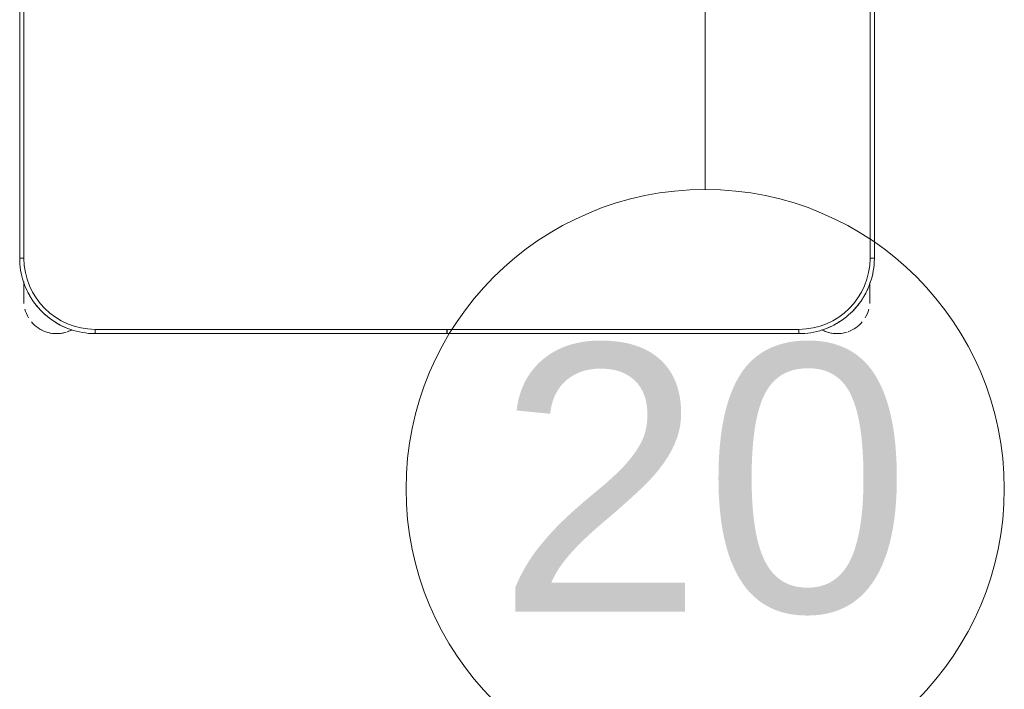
# Model space of a CAD drawing. Header units: metres. Extents: x 3 to 42.2, y -72.9 to -48.7.
# Tile 123 of 189: x 37.373 to 38.064, y -55.281 to -54.811. Entities that reach past the tile are written whole.
import ezdxf

# ---------------------------------------------------------------- set-up
doc = ezdxf.new("R2010")
doc.units = ezdxf.units.M
doc.layers.add('I-FURN', color=7, linetype='Continuous', lineweight=18)
doc.layers.add('M-MNTG-IDEN', color=1, linetype='Continuous', lineweight=9, true_color=0xff0000)
doc.styles.add('Arial_1', font='arial.ttf', dxfattribs={"height": 0.1875})

# ---------------------------------------------------------------- blocks, each defined once
blk = doc.blocks.new('ConjuntoParaAlunoTamanho6 - CJA06_ConjuntoParaAlunoTamanho6-V14-1PAV')
at = {"layer": 'I-FURN', "color": 253, "true_color": 0xaaaaaa}
for p, q in [((-0.3, 0.01197), (-0.3, -0.33203)), ((-0.3, 0.01197), (-0.3, -0.33203)), ((0.3, -0.33203), (0.3, 0.01197)), ((0.3, -0.33203), (0.3, 0.01197)), ((-0.3, -0.33203), (-0.297, -0.33203)), ((0.3, -0.33203), (0.297, -0.33203)), ((-0.29713, -0.34835), (-0.29713, -0.35394)), ((-0.29713, -0.34868), (-0.29713, -0.36203)), ((0.29687, -0.35394), (0.29687, -0.3492)), ((0.29687, -0.36203), (0.29687, -0.34961)), ((-0.29713, -0.35705), (-0.29713, -0.36203)), ((0.29687, -0.36203), (0.29687, -0.35705)), ((-0.247, -0.38503), (-0.247, -0.38203)), ((-0.247, -0.38503), (-0.00005, -0.38503)), ((-0.247, -0.38503), (-0.00005, -0.38503)), ((-0.00005, -0.38203), (-0.00005, -0.38503)), ((0.00005, -0.38503), (0.00005, -0.38203)), ((0.00005, -0.38503), (0.247, -0.38503)), ((0.00005, -0.38503), (0.247, -0.38503)), ((0.247, -0.38503), (0.247, -0.38203))]:
    blk.add_line(p, q, dxfattribs=at)
at = {"layer": 'I-FURN', "color": 253, "true_color": 0xaaaaaa, "flags": 128}
for points in [[(-0.297, 0.01197), (-0.297, -0.07403), (-0.297, -0.16003), (-0.297, -0.24603), (-0.297, -0.33203)], [(-0.297, -0.33203), (-0.297, -0.24603), (-0.297, -0.16003), (-0.297, -0.07403), (-0.297, 0.01197)], [(0.297, -0.33203), (0.297, -0.24603), (0.297, -0.16003), (0.297, -0.07403), (0.297, 0.01197)], [(0.297, 0.01197), (0.297, -0.07403), (0.297, -0.16003), (0.297, -0.24603), (0.297, -0.33203)], [(-0.3, -0.33203), (-0.29996, -0.33415), (-0.29983, -0.33627), (-0.29962, -0.33838), (-0.29932, -0.34048), (-0.29894, -0.34256), (-0.29848, -0.34463), (-0.29794, -0.34668), (-0.29731, -0.34871), (-0.2966, -0.3507), (-0.29582, -0.35267), (-0.29495, -0.35461), (-0.29401, -0.35651), (-0.29299, -0.35837), (-0.2919, -0.36019), (-0.29074, -0.36196), (-0.28951, -0.36368), (-0.28821, -0.36536), (-0.28685, -0.36698), (-0.28542, -0.36855), (-0.28393, -0.37005), (-0.28238, -0.3715), (-0.28077, -0.37288), (-0.27911, -0.3742), (-0.2774, -0.37545), (-0.27564, -0.37663), (-0.27383, -0.37774), (-0.27198, -0.37878), (-0.27009, -0.37974), (-0.26816, -0.38062), (-0.2662, -0.38143), (-0.26421, -0.38216), (-0.2622, -0.38281), (-0.26015, -0.38338), (-0.25809, -0.38386), (-0.25601, -0.38426), (-0.25391, -0.38458), (-0.25181, -0.38482), (-0.24969, -0.38497), (-0.24757, -0.38503), (-0.247, -0.38503)], [(0.247, -0.38503), (0.24912, -0.38499), (0.25124, -0.38486), (0.25334, -0.38465), (0.25544, -0.38436), (0.25753, -0.38398), (0.2596, -0.38351), (0.26165, -0.38297), (0.26367, -0.38234), (0.26567, -0.38164), (0.26764, -0.38085), (0.26957, -0.37999), (0.27147, -0.37904), (0.27333, -0.37803), (0.27515, -0.37694), (0.27693, -0.37578), (0.27865, -0.37454), (0.28033, -0.37324), (0.28195, -0.37188), (0.28351, -0.37045), (0.28502, -0.36896), (0.28647, -0.36741), (0.28785, -0.3658), (0.28917, -0.36414), (0.29042, -0.36243), (0.2916, -0.36067), (0.29271, -0.35886), (0.29374, -0.35701), (0.29471, -0.35512), (0.29559, -0.3532), (0.2964, -0.35124), (0.29713, -0.34925), (0.29777, -0.34723), (0.29834, -0.34519), (0.29883, -0.34312), (0.29923, -0.34104), (0.29955, -0.33895), (0.29978, -0.33684), (0.29993, -0.33472), (0.3, -0.33261), (0.3, -0.33203)], [(-0.29713, -0.34907), (-0.29713, -0.34973), (-0.29713, -0.35038), (-0.29713, -0.35102), (-0.29713, -0.35165), (-0.29713, -0.35227), (-0.29713, -0.35288), (-0.29713, -0.35348), (-0.29713, -0.35406), (-0.29713, -0.35463), (-0.29713, -0.35518), (-0.29713, -0.35572), (-0.29713, -0.35624), (-0.29713, -0.35674), (-0.29713, -0.35722), (-0.29713, -0.35769), (-0.29713, -0.35813), (-0.29713, -0.35855), (-0.29713, -0.35895), (-0.29713, -0.35933), (-0.29713, -0.35969), (-0.29713, -0.36002), (-0.29713, -0.36033), (-0.29713, -0.36061), (-0.29713, -0.36087), (-0.29713, -0.36111), (-0.29713, -0.36131), (-0.29713, -0.3615), (-0.29713, -0.36165), (-0.29713, -0.36178), (-0.29713, -0.36188), (-0.29713, -0.36196), (-0.29713, -0.36201), (-0.29713, -0.36203)], [(0.29687, -0.36203), (0.29687, -0.36201), (0.29687, -0.36197), (0.29687, -0.36191), (0.29687, -0.36181), (0.29687, -0.36169), (0.29687, -0.36154), (0.29687, -0.36137), (0.29687, -0.36117), (0.29687, -0.36094), (0.29687, -0.36069), (0.29687, -0.36041), (0.29687, -0.36011), (0.29687, -0.35978), (0.29687, -0.35943), (0.29687, -0.35906), (0.29687, -0.35866), (0.29687, -0.35825), (0.29687, -0.35781), (0.29687, -0.35735), (0.29687, -0.35687), (0.29687, -0.35638), (0.29687, -0.35586), (0.29687, -0.35533), (0.29687, -0.35478), (0.29687, -0.35421), (0.29687, -0.35363), (0.29687, -0.35304), (0.29687, -0.35244), (0.29687, -0.35182), (0.29687, -0.35119), (0.29687, -0.35055), (0.29687, -0.3499)], [(-0.247, -0.38203), (-0.1235, -0.38203), (0, -0.38203), (0.1235, -0.38203), (0.247, -0.38203)], [(-0.00005, -0.38203), (-0.06179, -0.38203), (-0.12353, -0.38203), (-0.18526, -0.38203), (-0.247, -0.38203)], [(0.247, -0.38203), (0.18526, -0.38203), (0.12352, -0.38203), (0.06179, -0.38203), (0.00005, -0.38203)]]:
    blk.add_lwpolyline(points, dxfattribs=at)
at = {"layer": 'I-FURN', "color": 253, "true_color": 0xaaaaaa}
for centre, radius, start, end in [((-0.247, -0.33203), 0.05, 180, 270), ((-0.247, -0.33203), 0.05, 180, 270), ((0.247, -0.33203), 0.05, 270, 360), ((0.247, -0.33203), 0.05, 270, 0), ((-0.247, -0.33203), 0.053, 202.5, 212.69993), ((0.247, -0.33203), 0.053, 327.30007, 337.5), ((0.247, -0.33203), 0.053, 327.30007, 337.5), ((-0.27413, -0.36203), 0.023, 180, 184.41224), ((-0.247, -0.33203), 0.053, 217.1607, 233.14964), ((0.247, -0.33203), 0.053, 307.1607, 323.14964), ((0.247, -0.33203), 0.053, 307.1607, 323.14964), ((0.27387, -0.36203), 0.023, 355.58784, 360), ((-0.27413, -0.36203), 0.023, 194.46313, 211.29748), ((0.27387, -0.36203), 0.023, 328.70279, 345.53679), ((-0.27413, -0.36203), 0.023, 220.15845, 250.98921), ((-0.247, -0.33203), 0.053, 237.30007, 247.5), ((0.247, -0.33203), 0.053, 292.5, 302.69993), ((0.247, -0.33203), 0.053, 292.5, 302.69993), ((0.27387, -0.36203), 0.023, 289.64716, 320.10645), ((-0.27413, -0.36203), 0.023, 241.29896, 288), ((-0.27413, -0.36203), 0.023, 255.53308, 284.46692), ((-0.27413, -0.36203), 0.023, 289.64716, 297.85925), ((0.27387, -0.36203), 0.023, 242.37001, 250.98921), ((0.27387, -0.36203), 0.023, 243.53772, 288), ((0.27387, -0.36203), 0.023, 255.53308, 284.46692)]:
    blk.add_arc(centre, radius, start, end, dxfattribs=at)
blk = doc.blocks.new('4 GRE - ESCOLA DE CINEMA E AUDIOVISUAL CINE REX R07_rvt-1-1PAV')
at = {"layer": 'I-FURN', "color": 253, "lineweight": 18, "true_color": 0xaaaaaa}
blk.add_blockref('ConjuntoParaAlunoTamanho6 - CJA06_ConjuntoParaAlunoTamanho6-V14-1PAV', (37.67274, -54.6463), dxfattribs=at)
blk = doc.blocks.new('M_Identificador de auxiliar MEP_BTS - Em caixas-891259-1PAV')
at = {"layer": 'M-MNTG-IDEN'}
blk.add_circle((0, 0), 0.0028, dxfattribs=at)
for start, end in [(360, 180), (180, 360)]:
    blk.add_arc((0, 0), 0.0028, start, end, dxfattribs=at)

msp = doc.modelspace()

# ---------------------------------------------------------------- linework, layer by layer
at = {"layer": 'M-MNTG-IDEN'}
msp.add_line((37.85395, -54.55519), (37.85395, -54.93019), dxfattribs=at)

# ---------------------------------------------------------------- block references
at = {"lineweight": 5}
msp.add_blockref('4 GRE - ESCOLA DE CINEMA E AUDIOVISUAL CINE REX R07_rvt-1-1PAV', (0, 0), dxfattribs=at)
at = {"layer": 'M-MNTG-IDEN', "xscale": 74.99999999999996, "yscale": 74.99999999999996, "zscale": 74.99999999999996}
msp.add_blockref('M_Identificador de auxiliar MEP_BTS - Em caixas-891259-1PAV', (37.85395, -55.14019), dxfattribs=at)

# ---------------------------------------------------------------- texts
at = {"layer": 'M-MNTG-IDEN', "color": 7, "insert": (37.70741, -55.03898), "char_height": 0.1875, "width": 0.3487341, "attachment_point": 1, "style": 'Arial_1'}
msp.add_mtext('20', dxfattribs=at)

doc.saveas('drawing.dxf')
